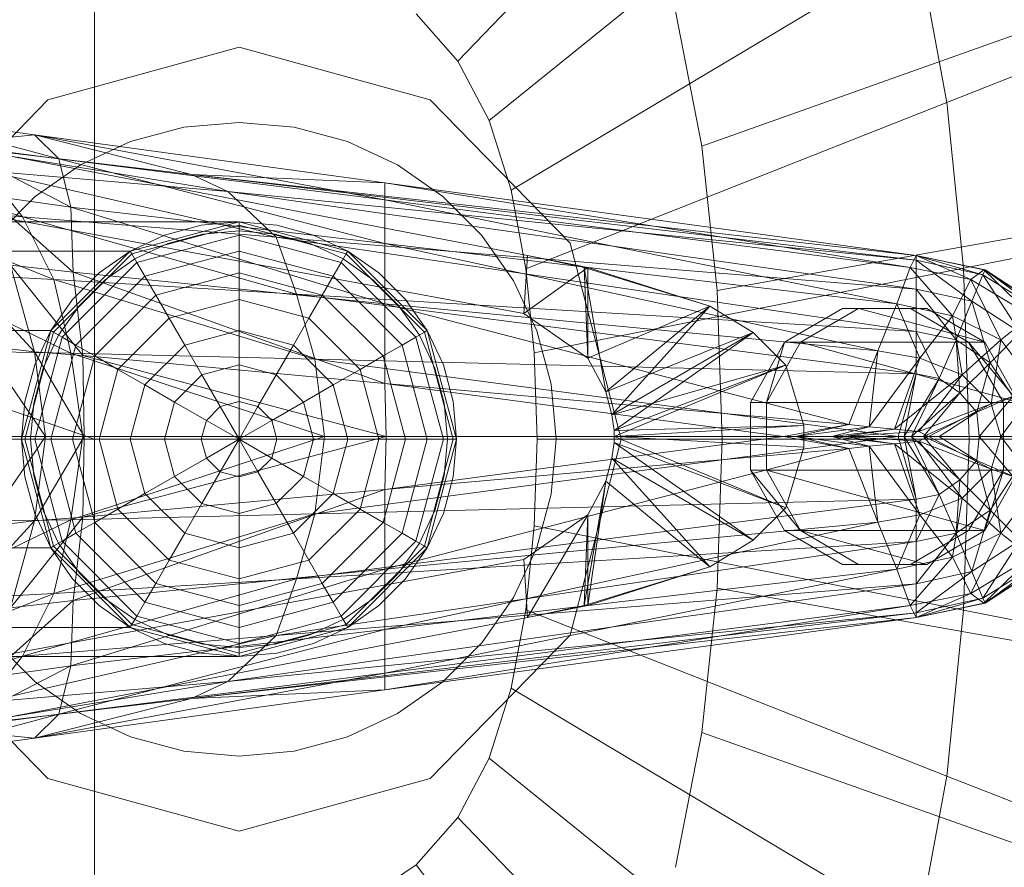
# Model space of a CAD drawing. Header units: metres. Extents: x 391.1 to 427.5, y 12.7 to 28.4.
# Tile 36 of 57: x 404.5649 to 404.6464, y 26.505 to 26.5752. Entities that reach past the tile are written whole.
import ezdxf

# ---------------------------------------------------------------- set-up
doc = ezdxf.new("R2010")
doc.units = ezdxf.units.M
doc.layers.add('02_MOBILIARIO', color=7, linetype='Continuous', lineweight=18)
doc.layers.add('A-DETL-____-MBND', color=7, linetype='Continuous', lineweight=18)

# ---------------------------------------------------------------- blocks, each defined once
blk = doc.blocks.new('Family - Rentamans P1-154566-04_CLI_AIGUA_P1')
at = {"layer": 'A-DETL-____-MBND', "color": 253, "true_color": 0xaaaaaa}
for p, q in [((0.162182, 0.24466), (0.132816, 0.214085)), ((0.167313, 0.23496), (0.135413, 0.209176)), ((0.102728, 0.223949), (0.102728, 0.182758)), ((0.170917, 0.223503), (0.137237, 0.203378)), ((0.170917, 0.223503), (0.173303, 0.210661)), ((0.203725, 0.222691), (0.173303, 0.210661)), ((0, 0.218497), (0.102728, 0.182758)), ((0.129366, 0.218009), (0.132816, 0.214085)), ((0.150843, 0.218224), (0.153017, 0.207046)), ((0.153017, 0.207046), (0.182451, 0.217515)), ((0.098881, 0.210876), (0.114701, 0.215226)), ((0.114701, 0.215226), (0.098881, 0.210876)), ((0.114701, 0.215226), (0.130522, 0.210876)), ((0.130522, 0.210876), (0.114701, 0.215226)), ((0.132816, 0.214085), (0.135413, 0.209176)), ((0.087299, 0.198992), (0.098881, 0.210876)), ((0.098881, 0.210876), (0.087299, 0.198992)), ((0.130522, 0.210876), (0.142104, 0.198992)), ((0.142104, 0.198992), (0.130522, 0.210876)), ((0.173303, 0.210661), (0.138444, 0.196879)), ((0.173303, 0.210661), (0.174683, 0.196925)), ((0.086771, 0.209486), (0.097771, 0.207986)), ((0.099771, 0.205986), (0.086771, 0.209486)), ((0.110143, 0.208609), (0.114701, 0.209008)), ((0.110143, 0.208609), (0.114701, 0.209008)), ((0.114701, 0.209008), (0.11926, 0.208609)), ((0.114701, 0.209008), (0.11926, 0.208609)), ((0.135413, 0.209176), (0.137237, 0.203378)), ((0.086572, 0.207986), (0.138572, 0.197986)), ((0.086572, 0.207986), (0.138572, 0.197986)), ((0.097771, 0.207986), (0.089771, 0.207186)), ((0.097771, 0.207986), (0.110771, 0.204686)), ((0.099771, 0.205986), (0.097771, 0.207986)), ((0.097771, 0.207986), (0.126771, 0.203986)), ((0.126771, 0.202587), (0.097771, 0.207986)), ((0.105723, 0.207425), (0.110143, 0.208609)), ((0.105723, 0.207425), (0.110143, 0.208609)), ((0.11926, 0.208609), (0.12368, 0.207425)), ((0.11926, 0.208609), (0.12368, 0.207425)), ((0.089771, 0.207186), (0.113771, 0.203287)), ((0.089771, 0.207186), (0.110771, 0.204686)), ((0.090771, 0.207186), (0.099771, 0.205986)), ((0.100771, 0.201986), (0.090771, 0.207186)), ((0.101576, 0.205491), (0.105723, 0.207425)), ((0.101576, 0.205491), (0.105723, 0.207425)), ((0.12368, 0.207425), (0.127826, 0.205491)), ((0.12368, 0.207425), (0.127826, 0.205491)), ((0.153017, 0.207046), (0.154275, 0.195088)), ((0.079771, 0.206486), (0.096771, 0.201186)), ((0.097828, 0.202867), (0.101576, 0.205491)), ((0.097828, 0.202867), (0.101576, 0.205491)), ((0.100771, 0.201986), (0.099771, 0.205986)), ((0.099771, 0.205986), (0.126771, 0.202587)), ((0.126771, 0.198986), (0.099771, 0.205986)), ((0.127826, 0.205491), (0.131575, 0.202867)), ((0.127826, 0.205491), (0.131575, 0.202867)), ((0.093771, 0.204986), (0.096771, 0.201186)), ((0.093771, 0.204986), (0.117771, 0.199486)), ((0.113771, 0.203287), (0.093771, 0.204986)), ((0.110771, 0.204686), (0.113771, 0.203287)), ((0.110771, 0.204686), (0.170771, 0.197587)), ((0.126771, 0.203986), (0.110771, 0.204686)), ((0.110771, 0.204686), (0.170771, 0.197986)), ((0.170771, 0.197986), (0.110771, 0.204686)), ((0.126771, 0.203986), (0.170771, 0.197986)), ((0.126771, 0.202587), (0.126771, 0.203986)), ((0.126771, 0.203986), (0.170271, 0.196986)), ((0.138271, 0.193186), (0.082271, 0.203486)), ((0.138271, 0.193186), (0.082271, 0.203486)), ((0.093771, 0.202986), (0.100771, 0.201986)), ((0.100972, 0.196587), (0.093771, 0.202986)), ((0.113771, 0.203287), (0.117771, 0.199486)), ((0.113771, 0.203287), (0.170771, 0.195186)), ((0.170771, 0.197587), (0.113771, 0.203287)), ((0.137237, 0.203378), (0.138444, 0.196879)), ((0.205701, 0.203031), (0.174683, 0.196926)), ((0.083771, 0.202287), (0.099372, 0.195986)), ((0.083771, 0.202287), (0.096771, 0.201186)), ((0.094593, 0.199631), (0.097828, 0.202867)), ((0.094593, 0.199631), (0.097828, 0.202867)), ((0.126771, 0.198986), (0.126771, 0.202587)), ((0.126771, 0.202587), (0.170271, 0.196986)), ((0.169172, 0.193986), (0.126771, 0.202587)), ((0.131575, 0.202867), (0.13481, 0.199631)), ((0.131575, 0.202867), (0.13481, 0.199631)), ((0.100972, 0.196587), (0.100771, 0.201986)), ((0.100771, 0.201986), (0.126771, 0.198986)), ((0.126771, 0.193986), (0.100771, 0.201986)), ((0.114701, 0.200758), (0.02, 0.200758)), ((0.096771, 0.201186), (0.099372, 0.195986)), ((0.096771, 0.201186), (0.119472, 0.194787)), ((0.096771, 0.201186), (0.117771, 0.199486)), ((0.105701, 0.198347), (0.114701, 0.200758)), ((0.105701, 0.198347), (0.114701, 0.200758)), ((0.114701, 0.200758), (0.105701, 0.198347)), ((0.105701, 0.198347), (0.114701, 0.200758)), ((0.114701, 0.200758), (0.111576, 0.200485)), ((0.111576, 0.200485), (0.114701, 0.200758)), ((0.117827, 0.200485), (0.114701, 0.200758)), ((0.114701, 0.200758), (0.117827, 0.200485)), ((0.114701, 0.200758), (0.114701, 0.200485)), ((0.114701, 0.200758), (0.123701, 0.198347)), ((0.114701, 0.200758), (0.123701, 0.198347)), ((0.114701, 0.200485), (0.105838, 0.19811)), ((0.111576, 0.200485), (0.108545, 0.199673)), ((0.108545, 0.199673), (0.111576, 0.200485)), ((0.108802, 0.198968), (0.111706, 0.199746)), ((0.108802, 0.198968), (0.111706, 0.199746)), ((0.111706, 0.199746), (0.114701, 0.200008)), ((0.111706, 0.199746), (0.114701, 0.200008)), ((0.114701, 0.200485), (0.114701, 0.199673)), ((0.123565, 0.19811), (0.114701, 0.200485)), ((0.114701, 0.200008), (0.117697, 0.199746)), ((0.114701, 0.200008), (0.117697, 0.199746)), ((0.117697, 0.199746), (0.120601, 0.198968)), ((0.117697, 0.199746), (0.120601, 0.198968)), ((0.120858, 0.199673), (0.117827, 0.200485)), ((0.117827, 0.200485), (0.120858, 0.199673)), ((0.184252, 0.200404), (0.154275, 0.195088)), ((0.108545, 0.199673), (0.105701, 0.198347)), ((0.105701, 0.198347), (0.108545, 0.199673)), ((0.106076, 0.197697), (0.108802, 0.198968)), ((0.106076, 0.197697), (0.108802, 0.198968)), ((0.114701, 0.199673), (0.106244, 0.197406)), ((0.114701, 0.199673), (0.114701, 0.198347)), ((0.123159, 0.197406), (0.114701, 0.199673)), ((0.117771, 0.199486), (0.119472, 0.194787)), ((0.117771, 0.199486), (0.170771, 0.191686)), ((0.117771, 0.199486), (0.170771, 0.195186)), ((0.120601, 0.198968), (0.123326, 0.197697)), ((0.120601, 0.198968), (0.123326, 0.197697)), ((0.123701, 0.198347), (0.120858, 0.199673)), ((0.120858, 0.199673), (0.123701, 0.198347)), ((0.126771, 0.193986), (0.126771, 0.198986)), ((0.126771, 0.198986), (0.169172, 0.193986)), ((0.167572, 0.190087), (0.126771, 0.198986)), ((0.13481, 0.199631), (0.137435, 0.195883)), ((0.13481, 0.199631), (0.137435, 0.195883)), ((0.142104, 0.198992), (0.146343, 0.182758)), ((0.146343, 0.182758), (0.142104, 0.198992)), ((0.02, 0.198347), (0.105701, 0.198347)), ((0.105701, 0.198347), (0.02, 0.198347)), ((0.099113, 0.191758), (0.105701, 0.198347)), ((0.105701, 0.198347), (0.099113, 0.191758)), ((0.099113, 0.191758), (0.105701, 0.198347)), ((0.099113, 0.191758), (0.105701, 0.198347)), ((0.105838, 0.19811), (0.09935, 0.191621)), ((0.105701, 0.198347), (0.103131, 0.196547)), ((0.103131, 0.196547), (0.105701, 0.198347)), ((0.105701, 0.198347), (0.105838, 0.19811)), ((0.105838, 0.19811), (0.106244, 0.197406)), ((0.114701, 0.198347), (0.106907, 0.196258)), ((0.114701, 0.198347), (0.114701, 0.196547)), ((0.122496, 0.196258), (0.114701, 0.198347)), ((0.123565, 0.19811), (0.123159, 0.197406)), ((0.123701, 0.198347), (0.123565, 0.19811)), ((0.130053, 0.191621), (0.123565, 0.19811)), ((0.126272, 0.196547), (0.123701, 0.198347)), ((0.123701, 0.198347), (0.126272, 0.196547)), ((0.123701, 0.198347), (0.13029, 0.191758)), ((0.123701, 0.198347), (0.13029, 0.191758)), ((0.090771, 0.197587), (0.097771, 0.189986)), ((0.106244, 0.197406), (0.100053, 0.191215)), ((0.103613, 0.195972), (0.106076, 0.197697)), ((0.103613, 0.195972), (0.106076, 0.197697)), ((0.106244, 0.197406), (0.106907, 0.196258)), ((0.123159, 0.197406), (0.122496, 0.196258)), ((0.12935, 0.191215), (0.123159, 0.197406)), ((0.123326, 0.197697), (0.12579, 0.195972)), ((0.123326, 0.197697), (0.12579, 0.195972)), ((0.138572, 0.197986), (0.138271, 0.193186)), ((0.143271, 0.196986), (0.138572, 0.197986)), ((0.138572, 0.197986), (0.143572, 0.196986)), ((0.143271, 0.196986), (0.138572, 0.197986)), ((0.170271, 0.196986), (0.170771, 0.197986)), ((0.170771, 0.197986), (0.170771, 0.197587)), ((0.170771, 0.197986), (0.176271, 0.196386)), ((0.170771, 0.197986), (0.176372, 0.196787)), ((0.176372, 0.196787), (0.170771, 0.197986)), ((0.170771, 0.197986), (0.176472, 0.196787)), ((0.175271, 0.195986), (0.170771, 0.197986)), ((0.170771, 0.197587), (0.170771, 0.195186)), ((0.170771, 0.197587), (0.175372, 0.194186)), ((0.176271, 0.196386), (0.170771, 0.197587)), ((0.099372, 0.195986), (0.086771, 0.196686)), ((0.086771, 0.196686), (0.100771, 0.189886)), ((0.095771, 0.197186), (0.100972, 0.196587)), ((0.097771, 0.189986), (0.095771, 0.197186)), ((0.095771, 0.197186), (0.101771, 0.189686)), ((0.103131, 0.196547), (0.100913, 0.194328)), ((0.100913, 0.194328), (0.103131, 0.196547)), ((0.101771, 0.189686), (0.100972, 0.196587)), ((0.100972, 0.196587), (0.126771, 0.193986)), ((0.126771, 0.187386), (0.100972, 0.196587)), ((0.114701, 0.196547), (0.107807, 0.1947)), ((0.114701, 0.196547), (0.114701, 0.194328)), ((0.121596, 0.1947), (0.114701, 0.196547)), ((0.12849, 0.194328), (0.126272, 0.196547)), ((0.126272, 0.196547), (0.12849, 0.194328)), ((0.143572, 0.196986), (0.138271, 0.193186)), ((0.138444, 0.196879), (0.139142, 0.189927)), ((0.174683, 0.196924), (0.139142, 0.189927)), ((0.143271, 0.196986), (0.143572, 0.196986)), ((0.153672, 0.193787), (0.143271, 0.196986)), ((0.145072, 0.186686), (0.143271, 0.196986)), ((0.143572, 0.189486), (0.143271, 0.196986)), ((0.153672, 0.193787), (0.143572, 0.196986)), ((0.143572, 0.196986), (0.153672, 0.193787)), ((0.143572, 0.196986), (0.143572, 0.189486)), ((0.169172, 0.193986), (0.170271, 0.196986)), ((0.170271, 0.196986), (0.175271, 0.195986)), ((0.170271, 0.196986), (0.173771, 0.192986)), ((0.174683, 0.196924), (0.175138, 0.182758)), ((0.175271, 0.195986), (0.176372, 0.196787)), ((0.176472, 0.196787), (0.176271, 0.196386)), ((0.176372, 0.196787), (0.176472, 0.196787)), ((0.176372, 0.196787), (0.181372, 0.193587)), ((0.180271, 0.192986), (0.176372, 0.196787)), ((0.176472, 0.196787), (0.181072, 0.193386)), ((0.181372, 0.193587), (0.176472, 0.196787)), ((0.176472, 0.196787), (0.181372, 0.193587)), ((0.099372, 0.195986), (0.100771, 0.189886)), ((0.119472, 0.194787), (0.099372, 0.195986)), ((0.099372, 0.195986), (0.120972, 0.189386)), ((0.106907, 0.196258), (0.101201, 0.190552)), ((0.101487, 0.193846), (0.103613, 0.195972)), ((0.101487, 0.193846), (0.103613, 0.195972)), ((0.106907, 0.196258), (0.107807, 0.1947)), ((0.122496, 0.196258), (0.121596, 0.1947)), ((0.128201, 0.190552), (0.122496, 0.196258)), ((0.12579, 0.195972), (0.127916, 0.193846)), ((0.12579, 0.195972), (0.127916, 0.193846)), ((0.137435, 0.195883), (0.139368, 0.191736)), ((0.137435, 0.195883), (0.139368, 0.191736)), ((0.173771, 0.192986), (0.175271, 0.195986)), ((0.175271, 0.195986), (0.180271, 0.192986)), ((0.177771, 0.190986), (0.175271, 0.195986)), ((0.176271, 0.196386), (0.175372, 0.194186)), ((0.176271, 0.196386), (0.179372, 0.191587)), ((0.181072, 0.193386), (0.176271, 0.196386)), ((0.154275, 0.195088), (0.15469, 0.182758)), ((0.170771, 0.195186), (0.170771, 0.191686)), ((0.170771, 0.195186), (0.174072, 0.190986)), ((0.170771, 0.195186), (0.175372, 0.194186)), ((0.100913, 0.194328), (0.099113, 0.191758)), ((0.099113, 0.191758), (0.100913, 0.194328)), ((0.107807, 0.1947), (0.10276, 0.189653)), ((0.107807, 0.1947), (0.108916, 0.192778)), ((0.114701, 0.194328), (0.108916, 0.192778)), ((0.114701, 0.194328), (0.114701, 0.191758)), ((0.120487, 0.192778), (0.114701, 0.194328)), ((0.119472, 0.194787), (0.120972, 0.189386)), ((0.170771, 0.191686), (0.119472, 0.194787)), ((0.119472, 0.194787), (0.170771, 0.188186)), ((0.121596, 0.1947), (0.120487, 0.192778)), ((0.126643, 0.189653), (0.121596, 0.1947)), ((0.13029, 0.191758), (0.12849, 0.194328)), ((0.12849, 0.194328), (0.13029, 0.191758)), ((0.175372, 0.194186), (0.174072, 0.190986)), ((0.175372, 0.194186), (0.176872, 0.189087)), ((0.175372, 0.194186), (0.179372, 0.191587)), ((0.099763, 0.191383), (0.101487, 0.193846)), ((0.099763, 0.191383), (0.101487, 0.193846)), ((0.126771, 0.187386), (0.126771, 0.193986)), ((0.126771, 0.193986), (0.167572, 0.190087)), ((0.165172, 0.183986), (0.126771, 0.193986)), ((0.127916, 0.193846), (0.12964, 0.191383)), ((0.127916, 0.193846), (0.12964, 0.191383)), ((0.138271, 0.193186), (0.143572, 0.189486)), ((0.138271, 0.193186), (0.143572, 0.189486)), ((0.153672, 0.193787), (0.143572, 0.189486)), ((0.153672, 0.193787), (0.145072, 0.186686)), ((0.145072, 0.186686), (0.153672, 0.193787)), ((0.145572, 0.184787), (0.153672, 0.193787)), ((0.153672, 0.193787), (0.157271, 0.191587)), ((0.157271, 0.191587), (0.153672, 0.193787)), ((0.164649, 0.193587), (0.159855, 0.190787)), ((0.161193, 0.190787), (0.165987, 0.193587)), ((0.165987, 0.193587), (0.164649, 0.193587)), ((0.17028, 0.193587), (0.164649, 0.193587)), ((0.176443, 0.190787), (0.165987, 0.193587)), ((0.165987, 0.193587), (0.171634, 0.193587)), ((0.167572, 0.190087), (0.169172, 0.193986)), ((0.169172, 0.193986), (0.173771, 0.192986)), ((0.171072, 0.189486), (0.169172, 0.193986)), ((0.171634, 0.193587), (0.17028, 0.193587)), ((0.175089, 0.190787), (0.17028, 0.193587)), ((0.176443, 0.190787), (0.171634, 0.193587)), ((0.108916, 0.192778), (0.104681, 0.188543)), ((0.108916, 0.192778), (0.110201, 0.190552)), ((0.120487, 0.192778), (0.119201, 0.190552)), ((0.124722, 0.188543), (0.120487, 0.192778)), ((0.171072, 0.189486), (0.173771, 0.192986)), ((0.173771, 0.192986), (0.177771, 0.190986)), ((0.173771, 0.192986), (0.174572, 0.188087)), ((0.177771, 0.190986), (0.180271, 0.192986)), ((0.099113, 0.191758), (0.02, 0.191758)), ((0.099113, 0.191758), (0.02, 0.191758)), ((0.096701, 0.182758), (0.099113, 0.191758)), ((0.099113, 0.191758), (0.096701, 0.182758)), ((0.096701, 0.182758), (0.099113, 0.191758)), ((0.096701, 0.182758), (0.099113, 0.191758)), ((0.09935, 0.191621), (0.096975, 0.182758)), ((0.099113, 0.191758), (0.097787, 0.188914)), ((0.097787, 0.188914), (0.099113, 0.191758)), ((0.099113, 0.191758), (0.09935, 0.191621)), ((0.09935, 0.191621), (0.100053, 0.191215)), ((0.114701, 0.191758), (0.110201, 0.190552)), ((0.114701, 0.191758), (0.114701, 0.188914)), ((0.119201, 0.190552), (0.114701, 0.191758)), ((0.130053, 0.191621), (0.12935, 0.191215)), ((0.13029, 0.191758), (0.130053, 0.191621)), ((0.132428, 0.182758), (0.130053, 0.191621)), ((0.131616, 0.188914), (0.13029, 0.191758)), ((0.13029, 0.191758), (0.131616, 0.188914)), ((0.13029, 0.191758), (0.132701, 0.182758)), ((0.13029, 0.191758), (0.132701, 0.182758)), ((0.139368, 0.191736), (0.140553, 0.187316)), ((0.139368, 0.191736), (0.140553, 0.187316)), ((0.157271, 0.191587), (0.145072, 0.186686)), ((0.157271, 0.191587), (0.145572, 0.184787)), ((0.145572, 0.184787), (0.157271, 0.191587)), ((0.145771, 0.183486), (0.157271, 0.191587)), ((0.157271, 0.191587), (0.159972, 0.188886)), ((0.159972, 0.188886), (0.157271, 0.191587)), ((0.170771, 0.191686), (0.170771, 0.188186)), ((0.174072, 0.190986), (0.170771, 0.191686)), ((0.170771, 0.191686), (0.172672, 0.187787)), ((0.179372, 0.191587), (0.176872, 0.189087)), ((0.100053, 0.191215), (0.097787, 0.182758)), ((0.098492, 0.188658), (0.099763, 0.191383)), ((0.098492, 0.188658), (0.099763, 0.191383)), ((0.100053, 0.191215), (0.101201, 0.190552)), ((0.12935, 0.191215), (0.128201, 0.190552)), ((0.131616, 0.182758), (0.12935, 0.191215)), ((0.12964, 0.191383), (0.130911, 0.188658)), ((0.12964, 0.191383), (0.130911, 0.188658)), ((0.159855, 0.190787), (0.157048, 0.185787)), ((0.159855, 0.190787), (0.158371, 0.185787)), ((0.158371, 0.185787), (0.161193, 0.190787)), ((0.159855, 0.190787), (0.161193, 0.190787)), ((0.161193, 0.190787), (0.176443, 0.190787)), ((0.179251, 0.185787), (0.161193, 0.190787)), ((0.174072, 0.190986), (0.172672, 0.187787)), ((0.176872, 0.189087), (0.174072, 0.190986)), ((0.174072, 0.190986), (0.174372, 0.186587)), ((0.174572, 0.188087), (0.177771, 0.190986)), ((0.176443, 0.190787), (0.175089, 0.190787)), ((0.179251, 0.185787), (0.175089, 0.190787)), ((0.177996, 0.185787), (0.175089, 0.190787)), ((0.179251, 0.185787), (0.176443, 0.190787)), ((0.176972, 0.185686), (0.177771, 0.190986)), ((0.177771, 0.190986), (0.180771, 0.186986)), ((0.100771, 0.189886), (0.088472, 0.190087)), ((0.093572, 0.190486), (0.097771, 0.189986)), ((0.093572, 0.190486), (0.098672, 0.182986)), ((0.097771, 0.189986), (0.101771, 0.189686)), ((0.098672, 0.182986), (0.097771, 0.189986)), ((0.097771, 0.189986), (0.101872, 0.182986)), ((0.101201, 0.190552), (0.099113, 0.182758)), ((0.101201, 0.190552), (0.10276, 0.189653)), ((0.110201, 0.190552), (0.106907, 0.187258)), ((0.110201, 0.190552), (0.111623, 0.18809)), ((0.119201, 0.190552), (0.11778, 0.18809)), ((0.122496, 0.187258), (0.119201, 0.190552)), ((0.128201, 0.190552), (0.126643, 0.189653)), ((0.13029, 0.182758), (0.128201, 0.190552)), ((0.139142, 0.189927), (0.139373, 0.182758)), ((0.165172, 0.183986), (0.167572, 0.190087)), ((0.166872, 0.183787), (0.167572, 0.190087)), ((0.167572, 0.190087), (0.171072, 0.189486)), ((0.100771, 0.189886), (0.101771, 0.182986)), ((0.120972, 0.189386), (0.100771, 0.189886)), ((0.100771, 0.189886), (0.121771, 0.182986)), ((0.10276, 0.189653), (0.100913, 0.182758)), ((0.101771, 0.189686), (0.126771, 0.187386)), ((0.101872, 0.182986), (0.101771, 0.189686)), ((0.101771, 0.189686), (0.126872, 0.182986)), ((0.10276, 0.189653), (0.104681, 0.188543)), ((0.120972, 0.189386), (0.121771, 0.182986)), ((0.170771, 0.188186), (0.120972, 0.189386)), ((0.120972, 0.189386), (0.169271, 0.182986)), ((0.126643, 0.189653), (0.124722, 0.188543)), ((0.12849, 0.182758), (0.126643, 0.189653)), ((0.143572, 0.189486), (0.145072, 0.186686)), ((0.143572, 0.189486), (0.145072, 0.186686)), ((0.166872, 0.183787), (0.171072, 0.189486)), ((0.168972, 0.183587), (0.171072, 0.189486)), ((0.171072, 0.189486), (0.174572, 0.188087)), ((0.097787, 0.188914), (0.096975, 0.185884)), ((0.096975, 0.185884), (0.097787, 0.188914)), ((0.097714, 0.185754), (0.098492, 0.188658)), ((0.097714, 0.185754), (0.098492, 0.188658)), ((0.104681, 0.188543), (0.103131, 0.182758)), ((0.104681, 0.188543), (0.106907, 0.187258)), ((0.114701, 0.188914), (0.111623, 0.18809)), ((0.114701, 0.188914), (0.114701, 0.185884)), ((0.11778, 0.18809), (0.114701, 0.188914)), ((0.124722, 0.188543), (0.122496, 0.187258)), ((0.126272, 0.182758), (0.124722, 0.188543)), ((0.130911, 0.188658), (0.131689, 0.185754)), ((0.130911, 0.188658), (0.131689, 0.185754)), ((0.132428, 0.185884), (0.131616, 0.188914)), ((0.131616, 0.188914), (0.132428, 0.185884)), ((0.159972, 0.188886), (0.145572, 0.184787)), ((0.159972, 0.188886), (0.145771, 0.183486)), ((0.145771, 0.182986), (0.159972, 0.188886)), ((0.145771, 0.183486), (0.159972, 0.188886)), ((0.159972, 0.188886), (0.161472, 0.183886)), ((0.161472, 0.183886), (0.159972, 0.188886)), ((0.176872, 0.189087), (0.174372, 0.186587)), ((0.176872, 0.189087), (0.175771, 0.184986)), ((0.178771, 0.186287), (0.176872, 0.189087)), ((0.111623, 0.18809), (0.10937, 0.185836)), ((0.111623, 0.18809), (0.113139, 0.185465)), ((0.11778, 0.18809), (0.116264, 0.185465)), ((0.120033, 0.185836), (0.11778, 0.18809)), ((0.168972, 0.183587), (0.174572, 0.188087)), ((0.170771, 0.188186), (0.169271, 0.182986)), ((0.170771, 0.188186), (0.169771, 0.182986)), ((0.172672, 0.187787), (0.169771, 0.182986)), ((0.172672, 0.187787), (0.170372, 0.182986)), ((0.172672, 0.187787), (0.170771, 0.188186)), ((0.174572, 0.188087), (0.170972, 0.183386)), ((0.174372, 0.186587), (0.172672, 0.187787)), ((0.174572, 0.188087), (0.176972, 0.185686)), ((0.106907, 0.187258), (0.105701, 0.182758)), ((0.106907, 0.187258), (0.10937, 0.185836)), ((0.122496, 0.187258), (0.120033, 0.185836)), ((0.123701, 0.182758), (0.122496, 0.187258)), ((0.126872, 0.182986), (0.126771, 0.187386)), ((0.126771, 0.187386), (0.165172, 0.183986)), ((0.159771, 0.182986), (0.126771, 0.187386)), ((0.140553, 0.187316), (0.140951, 0.182758)), ((0.140553, 0.187316), (0.140951, 0.182758)), ((0.145072, 0.186686), (0.145572, 0.184787)), ((0.145072, 0.186686), (0.145572, 0.184787)), ((0.176972, 0.185686), (0.180771, 0.186986)), ((0.177771, 0.182986), (0.180771, 0.186986)), ((0.096975, 0.185884), (0.096701, 0.182758)), ((0.096701, 0.182758), (0.096975, 0.185884)), ((0.114701, 0.185884), (0.113139, 0.185465)), ((0.114701, 0.185884), (0.114701, 0.182758)), ((0.116264, 0.185465), (0.114701, 0.185884)), ((0.132701, 0.182758), (0.132428, 0.185884)), ((0.132428, 0.185884), (0.132701, 0.182758)), ((0.174372, 0.186587), (0.170372, 0.182986)), ((0.174372, 0.186587), (0.171372, 0.182986)), ((0.175771, 0.184986), (0.174372, 0.186587)), ((0.178771, 0.186287), (0.175771, 0.184986)), ((0.178771, 0.186287), (0.175972, 0.182986)), ((0.097451, 0.182758), (0.097714, 0.185754)), ((0.097451, 0.182758), (0.097714, 0.185754)), ((0.10937, 0.185836), (0.108545, 0.182758)), ((0.10937, 0.185836), (0.111995, 0.184321)), ((0.113139, 0.185465), (0.111995, 0.184321)), ((0.113139, 0.185465), (0.114701, 0.182758)), ((0.116264, 0.185465), (0.114701, 0.182758)), ((0.117408, 0.184321), (0.116264, 0.185465)), ((0.120033, 0.185836), (0.117408, 0.184321)), ((0.120858, 0.182758), (0.120033, 0.185836)), ((0.131689, 0.185754), (0.131951, 0.182758)), ((0.131689, 0.185754), (0.131951, 0.182758)), ((0.157048, 0.185787), (0.158371, 0.185787)), ((0.157048, 0.185787), (0.157048, 0.180186)), ((0.158371, 0.185787), (0.179251, 0.185787)), ((0.158371, 0.180186), (0.158371, 0.185787)), ((0.170972, 0.183386), (0.176972, 0.185686)), ((0.171771, 0.182986), (0.176972, 0.185686)), ((0.176972, 0.185686), (0.177771, 0.182986)), ((0.177996, 0.180186), (0.177996, 0.185787)), ((0.177996, 0.185787), (0.179251, 0.185787)), ((0.111995, 0.184321), (0.111576, 0.182758)), ((0.111995, 0.184321), (0.114701, 0.182758)), ((0.117408, 0.184321), (0.114701, 0.182758)), ((0.117827, 0.182758), (0.117408, 0.184321)), ((0.145572, 0.184787), (0.145771, 0.183486)), ((0.145572, 0.184787), (0.145771, 0.183486)), ((0.175771, 0.184986), (0.171372, 0.182986)), ((0.175771, 0.184986), (0.172672, 0.182986)), ((0.175972, 0.182986), (0.175771, 0.184986)), ((0.161472, 0.183886), (0.145771, 0.183486)), ((0.145771, 0.182986), (0.161472, 0.183886)), ((0.145771, 0.183486), (0.145771, 0.182986)), ((0.145771, 0.183486), (0.145771, 0.182986)), ((0.159771, 0.182986), (0.165172, 0.183986)), ((0.160771, 0.182986), (0.165172, 0.183986)), ((0.160771, 0.182986), (0.166872, 0.183787)), ((0.161472, 0.182087), (0.161472, 0.183886)), ((0.161472, 0.183886), (0.161472, 0.182087)), ((0.163771, 0.182986), (0.166872, 0.183787)), ((0.163771, 0.182986), (0.168972, 0.183587)), ((0.164771, 0.182986), (0.168972, 0.183587)), ((0.165172, 0.183986), (0.166872, 0.183787)), ((0.166872, 0.183787), (0.168972, 0.183587)), ((0.168972, 0.183587), (0.170972, 0.183386)), ((0.102728, 0.182758), (0, 0.182758)), ((0.096701, 0.182758), (0.02, 0.182758)), ((0.096701, 0.182758), (0.02, 0.182758)), ((0.101771, 0.182986), (0.089372, 0.182986)), ((0.093572, 0.175486), (0.098672, 0.182986)), ((0.095172, 0.182986), (0.098672, 0.182986)), ((0.096701, 0.182758), (0.096975, 0.179632)), ((0.096975, 0.179632), (0.096701, 0.182758)), ((0.096975, 0.182758), (0.096701, 0.182758)), ((0.099113, 0.173758), (0.096701, 0.182758)), ((0.099113, 0.173758), (0.096701, 0.182758)), ((0.096701, 0.182758), (0.099113, 0.173758)), ((0.099113, 0.173758), (0.096701, 0.182758)), ((0.097787, 0.182758), (0.096975, 0.182758)), ((0.096975, 0.182758), (0.09935, 0.173895)), ((0.097714, 0.179763), (0.097451, 0.182758)), ((0.097714, 0.179763), (0.097451, 0.182758)), ((0.098672, 0.182986), (0.097771, 0.175986)), ((0.097771, 0.175986), (0.101872, 0.182986)), ((0.099113, 0.182758), (0.097787, 0.182758)), ((0.097787, 0.182758), (0.100053, 0.174301)), ((0.098672, 0.182986), (0.101872, 0.182986)), ((0.100913, 0.182758), (0.099113, 0.182758)), ((0.099113, 0.182758), (0.101201, 0.174964)), ((0.101771, 0.182986), (0.100771, 0.176087)), ((0.121771, 0.182986), (0.100771, 0.176087)), ((0.103131, 0.182758), (0.100913, 0.182758)), ((0.100913, 0.182758), (0.10276, 0.175864)), ((0.121771, 0.182986), (0.101771, 0.182986)), ((0.101872, 0.182986), (0.101771, 0.176287)), ((0.101771, 0.176287), (0.126872, 0.182986)), ((0.101872, 0.182986), (0.126872, 0.182986)), ((0.102728, 0.182758), (0.102728, 0.141568)), ((0.105701, 0.182758), (0.103131, 0.182758)), ((0.103131, 0.182758), (0.104681, 0.176973)), ((0.108545, 0.182758), (0.105701, 0.182758)), ((0.105701, 0.182758), (0.106907, 0.178258)), ((0.111576, 0.182758), (0.108545, 0.182758)), ((0.108545, 0.182758), (0.10937, 0.17968)), ((0.114701, 0.182758), (0.111576, 0.182758)), ((0.111576, 0.182758), (0.111995, 0.181195)), ((0.111995, 0.181195), (0.114701, 0.182758)), ((0.113139, 0.180051), (0.114701, 0.182758)), ((0.117827, 0.182758), (0.114701, 0.182758)), ((0.117408, 0.181195), (0.114701, 0.182758)), ((0.116264, 0.180051), (0.114701, 0.182758)), ((0.114701, 0.179632), (0.114701, 0.182758)), ((0.117408, 0.181195), (0.117827, 0.182758)), ((0.120858, 0.182758), (0.117827, 0.182758)), ((0.120033, 0.17968), (0.120858, 0.182758)), ((0.123701, 0.182758), (0.120858, 0.182758)), ((0.121771, 0.182986), (0.120972, 0.176587)), ((0.169271, 0.182986), (0.120972, 0.176587)), ((0.169271, 0.182986), (0.121771, 0.182986)), ((0.122496, 0.178258), (0.123701, 0.182758)), ((0.126272, 0.182758), (0.123701, 0.182758)), ((0.124722, 0.176973), (0.126272, 0.182758)), ((0.12849, 0.182758), (0.126272, 0.182758)), ((0.126643, 0.175864), (0.12849, 0.182758)), ((0.126872, 0.182986), (0.126771, 0.178587)), ((0.126771, 0.178587), (0.159771, 0.182986)), ((0.126872, 0.182986), (0.159771, 0.182986)), ((0.128201, 0.174964), (0.13029, 0.182758)), ((0.13029, 0.182758), (0.12849, 0.182758)), ((0.12935, 0.174301), (0.131616, 0.182758)), ((0.130053, 0.173895), (0.132428, 0.182758)), ((0.131616, 0.182758), (0.13029, 0.182758)), ((0.132701, 0.182758), (0.13029, 0.173758)), ((0.132701, 0.182758), (0.13029, 0.173758)), ((0.132428, 0.182758), (0.131616, 0.182758)), ((0.131951, 0.182758), (0.131689, 0.179763)), ((0.131951, 0.182758), (0.131689, 0.179763)), ((0.132428, 0.179632), (0.132701, 0.182758)), ((0.132701, 0.182758), (0.132428, 0.179632)), ((0.132701, 0.182758), (0.132428, 0.182758)), ((0.139373, 0.182758), (0.139142, 0.175589)), ((0.175138, 0.182758), (0.139373, 0.182758)), ((0.140951, 0.182758), (0.140553, 0.1782)), ((0.140951, 0.182758), (0.140553, 0.1782)), ((0.146343, 0.182758), (0.142104, 0.166524)), ((0.142104, 0.166524), (0.146343, 0.182758)), ((0.145771, 0.182986), (0.161472, 0.182087)), ((0.161472, 0.182087), (0.145771, 0.182986)), ((0.145771, 0.182486), (0.145771, 0.182986)), ((0.145771, 0.182986), (0.145771, 0.182486)), ((0.145771, 0.182986), (0.159972, 0.177087)), ((0.159972, 0.177087), (0.145771, 0.182986)), ((0.15469, 0.182758), (0.154275, 0.170428)), ((0.184846, 0.182758), (0.15469, 0.182758)), ((0.159771, 0.182986), (0.160771, 0.182986)), ((0.165172, 0.181986), (0.159771, 0.182986)), ((0.165172, 0.181986), (0.160771, 0.182986)), ((0.160771, 0.182986), (0.163771, 0.182986)), ((0.166872, 0.182186), (0.160771, 0.182986)), ((0.166872, 0.182186), (0.163771, 0.182986)), ((0.163771, 0.182986), (0.164771, 0.182986)), ((0.168972, 0.182386), (0.163771, 0.182986)), ((0.164771, 0.182986), (0.170972, 0.183386)), ((0.168972, 0.182386), (0.164771, 0.182986)), ((0.164771, 0.182986), (0.171771, 0.182986)), ((0.170972, 0.182587), (0.164771, 0.182986)), ((0.169771, 0.182986), (0.169271, 0.182986)), ((0.169271, 0.182986), (0.170771, 0.177787)), ((0.169771, 0.182986), (0.170771, 0.177787)), ((0.170372, 0.182986), (0.169771, 0.182986)), ((0.169771, 0.182986), (0.172672, 0.178186)), ((0.170372, 0.182986), (0.172672, 0.178186)), ((0.171372, 0.182986), (0.170372, 0.182986)), ((0.170372, 0.182986), (0.174372, 0.179386)), ((0.170972, 0.183386), (0.171771, 0.182986)), ((0.170972, 0.182587), (0.171771, 0.182986)), ((0.171372, 0.182986), (0.174372, 0.179386)), ((0.172672, 0.182986), (0.171372, 0.182986)), ((0.171372, 0.182986), (0.175771, 0.180986)), ((0.171771, 0.182986), (0.177771, 0.182986)), ((0.171771, 0.182986), (0.176972, 0.180287)), ((0.175972, 0.182986), (0.172672, 0.182986)), ((0.172672, 0.182986), (0.175771, 0.180986)), ((0.175138, 0.182758), (0.174683, 0.168592)), ((0.206353, 0.182758), (0.175138, 0.182758)), ((0.175972, 0.182986), (0.175771, 0.180986)), ((0.179472, 0.182986), (0.175972, 0.182986)), ((0.178771, 0.179686), (0.175972, 0.182986)), ((0.176972, 0.180287), (0.177771, 0.182986)), ((0.177771, 0.182986), (0.181771, 0.182986)), ((0.177771, 0.182986), (0.180771, 0.178986)), ((0.126771, 0.178587), (0.165172, 0.181986)), ((0.126771, 0.171986), (0.165172, 0.181986)), ((0.145572, 0.181186), (0.145771, 0.182486)), ((0.145771, 0.182486), (0.145572, 0.181186)), ((0.159972, 0.177087), (0.145771, 0.182486)), ((0.145771, 0.182486), (0.159972, 0.177087)), ((0.145771, 0.182486), (0.157271, 0.174386)), ((0.157271, 0.174386), (0.145771, 0.182486)), ((0.159972, 0.177087), (0.161472, 0.182087)), ((0.161472, 0.182087), (0.159972, 0.177087)), ((0.165172, 0.181986), (0.166872, 0.182186)), ((0.167572, 0.175886), (0.165172, 0.181986)), ((0.166872, 0.182186), (0.168972, 0.182386)), ((0.167572, 0.175886), (0.166872, 0.182186)), ((0.171072, 0.176486), (0.166872, 0.182186)), ((0.168972, 0.182386), (0.170972, 0.182587)), ((0.171072, 0.176486), (0.168972, 0.182386)), ((0.174572, 0.177886), (0.168972, 0.182386)), ((0.170972, 0.182587), (0.176972, 0.180287)), ((0.174572, 0.177886), (0.170972, 0.182587)), ((0.10937, 0.17968), (0.111995, 0.181195)), ((0.111995, 0.181195), (0.113139, 0.180051)), ((0.116264, 0.180051), (0.117408, 0.181195)), ((0.120033, 0.17968), (0.117408, 0.181195)), ((0.145072, 0.179287), (0.145572, 0.181186)), ((0.145572, 0.181186), (0.145072, 0.179287)), ((0.157271, 0.174386), (0.145572, 0.181186)), ((0.145572, 0.181186), (0.157271, 0.174386)), ((0.145572, 0.181186), (0.153672, 0.172186)), ((0.153672, 0.172186), (0.145572, 0.181186)), ((0.175771, 0.180986), (0.174372, 0.179386)), ((0.175771, 0.180986), (0.176872, 0.176886)), ((0.175771, 0.180986), (0.178771, 0.179686)), ((0.157048, 0.180186), (0.158371, 0.180186)), ((0.157048, 0.180186), (0.161193, 0.175186)), ((0.157048, 0.180186), (0.159855, 0.175186)), ((0.158371, 0.180186), (0.179251, 0.180186)), ((0.161193, 0.175186), (0.158371, 0.180186)), ((0.158371, 0.180186), (0.176443, 0.175186)), ((0.174572, 0.177886), (0.176972, 0.180287)), ((0.175089, 0.175186), (0.177996, 0.180186)), ((0.176443, 0.175186), (0.179251, 0.180186)), ((0.176443, 0.175186), (0.177996, 0.180186)), ((0.176972, 0.180287), (0.180771, 0.178986)), ((0.176972, 0.180287), (0.177771, 0.174986)), ((0.179251, 0.180186), (0.177996, 0.180186)), ((0.096975, 0.179632), (0.097787, 0.176602)), ((0.097787, 0.176602), (0.096975, 0.179632)), ((0.098492, 0.176858), (0.097714, 0.179763)), ((0.098492, 0.176858), (0.097714, 0.179763)), ((0.106907, 0.178258), (0.10937, 0.17968)), ((0.10937, 0.17968), (0.111623, 0.177427)), ((0.111623, 0.177427), (0.113139, 0.180051)), ((0.113139, 0.180051), (0.114701, 0.179632)), ((0.114701, 0.179632), (0.116264, 0.180051)), ((0.114701, 0.176602), (0.114701, 0.179632)), ((0.11778, 0.177427), (0.116264, 0.180051)), ((0.11778, 0.177427), (0.120033, 0.17968)), ((0.122496, 0.178258), (0.120033, 0.17968)), ((0.131689, 0.179763), (0.130911, 0.176858)), ((0.131689, 0.179763), (0.130911, 0.176858)), ((0.131616, 0.176602), (0.132428, 0.179632)), ((0.132428, 0.179632), (0.131616, 0.176602)), ((0.174372, 0.179386), (0.172672, 0.178186)), ((0.174372, 0.179386), (0.174072, 0.174986)), ((0.174372, 0.179386), (0.176872, 0.176886)), ((0.178771, 0.179686), (0.176872, 0.176886)), ((0.100972, 0.169386), (0.126771, 0.178587)), ((0.101771, 0.176287), (0.126771, 0.178587)), ((0.126771, 0.178587), (0.126771, 0.171986)), ((0.143271, 0.168986), (0.145072, 0.179287)), ((0.143572, 0.176486), (0.145072, 0.179287)), ((0.145072, 0.179287), (0.143572, 0.176486)), ((0.145072, 0.179287), (0.143572, 0.168986)), ((0.153672, 0.172186), (0.145072, 0.179287)), ((0.145072, 0.179287), (0.153672, 0.172186)), ((0.177771, 0.174986), (0.180771, 0.178986)), ((0.104681, 0.176973), (0.106907, 0.178258)), ((0.106907, 0.178258), (0.110201, 0.174964)), ((0.119201, 0.174964), (0.122496, 0.178258)), ((0.170771, 0.177787), (0.119472, 0.171186)), ((0.170771, 0.177787), (0.120972, 0.176587)), ((0.124722, 0.176973), (0.122496, 0.178258)), ((0.140553, 0.1782), (0.139368, 0.17378)), ((0.140553, 0.1782), (0.139368, 0.17378)), ((0.172672, 0.178186), (0.170771, 0.177787)), ((0.172672, 0.178186), (0.170771, 0.174287)), ((0.170771, 0.177787), (0.170771, 0.174287)), ((0.174572, 0.177886), (0.171072, 0.176486)), ((0.172672, 0.178186), (0.174072, 0.174986)), ((0.174572, 0.177886), (0.173771, 0.172986)), ((0.177771, 0.174986), (0.174572, 0.177886)), ((0.10276, 0.175864), (0.104681, 0.176973)), ((0.104681, 0.176973), (0.108916, 0.172738)), ((0.110201, 0.174964), (0.111623, 0.177427)), ((0.111623, 0.177427), (0.114701, 0.176602)), ((0.114701, 0.176602), (0.11778, 0.177427)), ((0.119201, 0.174964), (0.11778, 0.177427)), ((0.120487, 0.172738), (0.124722, 0.176973)), ((0.126643, 0.175864), (0.124722, 0.176973)), ((0.157271, 0.174386), (0.159972, 0.177087)), ((0.159972, 0.177087), (0.157271, 0.174386)), ((0.176872, 0.176886), (0.174072, 0.174986)), ((0.176872, 0.176886), (0.175372, 0.171787)), ((0.176872, 0.176886), (0.179372, 0.174386)), ((0.100771, 0.176087), (0.086771, 0.169287)), ((0.100771, 0.176087), (0.088472, 0.175886)), ((0.095771, 0.168787), (0.101771, 0.176287)), ((0.097771, 0.175986), (0.101771, 0.176287)), ((0.097787, 0.176602), (0.099113, 0.173758)), ((0.099113, 0.173758), (0.097787, 0.176602)), ((0.099763, 0.174133), (0.098492, 0.176858)), ((0.099763, 0.174133), (0.098492, 0.176858)), ((0.120972, 0.176587), (0.099372, 0.169986)), ((0.100771, 0.176087), (0.099372, 0.169986)), ((0.120972, 0.176587), (0.100771, 0.176087)), ((0.101771, 0.176287), (0.100972, 0.169386)), ((0.114701, 0.173758), (0.114701, 0.176602)), ((0.120972, 0.176587), (0.119472, 0.171186)), ((0.130911, 0.176858), (0.12964, 0.174133)), ((0.130911, 0.176858), (0.12964, 0.174133)), ((0.13029, 0.173758), (0.131616, 0.176602)), ((0.131616, 0.176602), (0.13029, 0.173758)), ((0.138271, 0.172787), (0.143572, 0.176486)), ((0.143572, 0.176486), (0.138271, 0.172787)), ((0.138572, 0.167986), (0.143572, 0.176486)), ((0.143271, 0.168986), (0.143572, 0.176486)), ((0.143572, 0.176486), (0.143572, 0.168986)), ((0.167572, 0.175886), (0.171072, 0.176486)), ((0.171072, 0.176486), (0.169172, 0.171986)), ((0.173771, 0.172986), (0.171072, 0.176486)), ((0.090771, 0.168386), (0.097771, 0.175986)), ((0.093572, 0.175486), (0.097771, 0.175986)), ((0.097771, 0.175986), (0.095771, 0.168787)), ((0.101201, 0.174964), (0.10276, 0.175864)), ((0.10276, 0.175864), (0.107807, 0.170817)), ((0.121596, 0.170817), (0.126643, 0.175864)), ((0.128201, 0.174964), (0.126643, 0.175864)), ((0.126771, 0.171986), (0.167572, 0.175886)), ((0.126771, 0.166986), (0.167572, 0.175886)), ((0.139142, 0.175589), (0.138444, 0.168636)), ((0.174683, 0.168592), (0.139142, 0.175589)), ((0.169172, 0.171986), (0.167572, 0.175886)), ((0.100053, 0.174301), (0.101201, 0.174964)), ((0.101201, 0.174964), (0.106907, 0.169258)), ((0.108916, 0.172738), (0.110201, 0.174964)), ((0.110201, 0.174964), (0.114701, 0.173758)), ((0.114701, 0.173758), (0.119201, 0.174964)), ((0.120487, 0.172738), (0.119201, 0.174964)), ((0.122496, 0.169258), (0.128201, 0.174964)), ((0.12935, 0.174301), (0.128201, 0.174964)), ((0.159855, 0.175186), (0.161193, 0.175186)), ((0.159855, 0.175186), (0.164649, 0.172386)), ((0.161193, 0.175186), (0.176443, 0.175186)), ((0.165987, 0.172386), (0.161193, 0.175186)), ((0.161193, 0.175186), (0.171634, 0.172386)), ((0.17028, 0.172386), (0.175089, 0.175186)), ((0.174072, 0.174986), (0.170771, 0.174287)), ((0.174072, 0.174986), (0.170771, 0.170787)), ((0.171634, 0.172386), (0.176443, 0.175186)), ((0.177771, 0.174986), (0.173771, 0.172986)), ((0.174072, 0.174986), (0.175372, 0.171787)), ((0.176443, 0.175186), (0.175089, 0.175186)), ((0.175271, 0.169986), (0.177771, 0.174986)), ((0.180271, 0.172986), (0.177771, 0.174986)), ((0.099113, 0.173758), (0.02, 0.173758)), ((0.099113, 0.173758), (0.02, 0.173758)), ((0.099113, 0.173758), (0.09935, 0.173895)), ((0.099113, 0.173758), (0.100913, 0.171188)), ((0.100913, 0.171188), (0.099113, 0.173758)), ((0.105701, 0.16717), (0.099113, 0.173758)), ((0.105701, 0.16717), (0.099113, 0.173758)), ((0.099113, 0.173758), (0.105701, 0.16717)), ((0.105701, 0.16717), (0.099113, 0.173758)), ((0.09935, 0.173895), (0.100053, 0.174301)), ((0.09935, 0.173895), (0.105838, 0.167406)), ((0.101487, 0.17167), (0.099763, 0.174133)), ((0.101487, 0.17167), (0.099763, 0.174133)), ((0.100053, 0.174301), (0.106244, 0.16811)), ((0.114701, 0.171188), (0.114701, 0.173758)), ((0.170771, 0.174287), (0.117771, 0.166486)), ((0.170771, 0.174287), (0.119472, 0.171186)), ((0.123159, 0.16811), (0.12935, 0.174301)), ((0.123565, 0.167406), (0.130053, 0.173895)), ((0.13029, 0.173758), (0.123701, 0.16717)), ((0.13029, 0.173758), (0.123701, 0.16717)), ((0.12964, 0.174133), (0.127916, 0.17167)), ((0.12964, 0.174133), (0.127916, 0.17167)), ((0.12849, 0.171188), (0.13029, 0.173758)), ((0.13029, 0.173758), (0.12849, 0.171188)), ((0.130053, 0.173895), (0.12935, 0.174301)), ((0.13029, 0.173758), (0.130053, 0.173895)), ((0.139368, 0.17378), (0.137435, 0.169633)), ((0.139368, 0.17378), (0.137435, 0.169633)), ((0.153672, 0.172186), (0.157271, 0.174386)), ((0.157271, 0.174386), (0.153672, 0.172186)), ((0.170771, 0.174287), (0.170771, 0.170787)), ((0.179372, 0.174386), (0.175372, 0.171787)), ((0.179372, 0.174386), (0.176271, 0.169587)), ((0.173771, 0.172986), (0.169172, 0.171986)), ((0.173771, 0.172986), (0.170271, 0.168986)), ((0.175271, 0.169986), (0.173771, 0.172986)), ((0.180271, 0.172986), (0.175271, 0.169986)), ((0.180271, 0.172986), (0.176372, 0.169186)), ((0.082271, 0.162486), (0.138271, 0.172787)), ((0.082271, 0.162486), (0.138271, 0.172787)), ((0.107807, 0.170817), (0.108916, 0.172738)), ((0.108916, 0.172738), (0.114701, 0.171188)), ((0.114701, 0.171188), (0.120487, 0.172738)), ((0.121596, 0.170817), (0.120487, 0.172738)), ((0.138271, 0.172787), (0.138572, 0.167986)), ((0.143271, 0.168986), (0.153672, 0.172186)), ((0.153672, 0.172186), (0.143572, 0.168986)), ((0.143572, 0.168986), (0.153672, 0.172186)), ((0.164649, 0.172386), (0.165987, 0.172386)), ((0.164649, 0.172386), (0.17028, 0.172386)), ((0.171634, 0.172386), (0.165987, 0.172386)), ((0.17028, 0.172386), (0.171634, 0.172386)), ((0.181072, 0.172587), (0.176271, 0.169587)), ((0.181372, 0.172386), (0.176372, 0.169186)), ((0.181072, 0.172587), (0.176472, 0.169186)), ((0.181372, 0.172386), (0.176472, 0.169186)), ((0.176472, 0.169186), (0.181372, 0.172386)), ((0.119472, 0.171186), (0.096771, 0.164787)), ((0.119472, 0.171186), (0.099372, 0.169986)), ((0.126771, 0.171986), (0.100771, 0.163986)), ((0.100913, 0.171188), (0.103131, 0.168969)), ((0.103131, 0.168969), (0.100913, 0.171188)), ((0.100972, 0.169386), (0.126771, 0.171986)), ((0.103613, 0.169544), (0.101487, 0.17167)), ((0.103613, 0.169544), (0.101487, 0.17167)), ((0.114701, 0.168969), (0.114701, 0.171188)), ((0.119472, 0.171186), (0.117771, 0.166486)), ((0.127916, 0.17167), (0.12579, 0.169544)), ((0.127916, 0.17167), (0.12579, 0.169544)), ((0.126272, 0.168969), (0.12849, 0.171188)), ((0.12849, 0.171188), (0.126272, 0.168969)), ((0.169172, 0.171986), (0.126771, 0.163386)), ((0.169172, 0.171986), (0.126771, 0.166986)), ((0.126771, 0.166986), (0.126771, 0.171986)), ((0.170271, 0.168986), (0.169172, 0.171986)), ((0.175372, 0.171787), (0.170771, 0.170787)), ((0.175372, 0.171787), (0.170771, 0.168386)), ((0.175372, 0.171787), (0.176271, 0.169587)), ((0.106907, 0.169258), (0.107807, 0.170817)), ((0.107807, 0.170817), (0.114701, 0.168969)), ((0.170771, 0.170787), (0.113771, 0.162686)), ((0.114701, 0.168969), (0.121596, 0.170817)), ((0.170771, 0.170787), (0.117771, 0.166486)), ((0.122496, 0.169258), (0.121596, 0.170817)), ((0.154275, 0.170428), (0.153017, 0.15847)), ((0.184252, 0.165112), (0.154275, 0.170428)), ((0.170771, 0.170787), (0.170771, 0.168386)), ((0.099372, 0.169986), (0.083771, 0.163686)), ((0.099372, 0.169986), (0.086771, 0.169287)), ((0.099372, 0.169986), (0.096771, 0.164787)), ((0.137435, 0.169633), (0.13481, 0.165885)), ((0.137435, 0.169633), (0.13481, 0.165885)), ((0.175271, 0.169986), (0.170271, 0.168986)), ((0.170771, 0.167986), (0.175271, 0.169986)), ((0.176271, 0.169587), (0.170771, 0.168386)), ((0.176271, 0.169587), (0.170771, 0.167986)), ((0.176372, 0.169186), (0.175271, 0.169986)), ((0.176271, 0.169587), (0.176472, 0.169186)), ((0.100972, 0.169386), (0.093771, 0.162986)), ((0.095771, 0.168787), (0.100972, 0.169386)), ((0.100771, 0.163986), (0.100972, 0.169386)), ((0.103131, 0.168969), (0.105701, 0.16717)), ((0.105701, 0.16717), (0.103131, 0.168969)), ((0.106076, 0.167819), (0.103613, 0.169544)), ((0.106076, 0.167819), (0.103613, 0.169544)), ((0.106244, 0.16811), (0.106907, 0.169258)), ((0.106907, 0.169258), (0.114701, 0.16717)), ((0.114701, 0.16717), (0.122496, 0.169258)), ((0.114701, 0.16717), (0.114701, 0.168969)), ((0.123159, 0.16811), (0.122496, 0.169258)), ((0.12579, 0.169544), (0.123326, 0.167819)), ((0.12579, 0.169544), (0.123326, 0.167819)), ((0.123701, 0.16717), (0.126272, 0.168969)), ((0.126272, 0.168969), (0.123701, 0.16717)), ((0.170271, 0.168986), (0.126771, 0.161986)), ((0.170271, 0.168986), (0.126771, 0.163386)), ((0.138572, 0.167986), (0.143271, 0.168986)), ((0.143572, 0.168986), (0.138572, 0.167986)), ((0.138572, 0.167986), (0.143572, 0.168986)), ((0.143572, 0.168986), (0.143271, 0.168986)), ((0.170771, 0.167986), (0.170271, 0.168986)), ((0.176472, 0.169186), (0.170771, 0.167986)), ((0.176472, 0.169186), (0.170771, 0.167986)), ((0.176372, 0.169186), (0.170771, 0.167986)), ((0.176472, 0.169186), (0.176372, 0.169186)), ((0.138572, 0.167986), (0.086572, 0.157986)), ((0.086572, 0.157986), (0.138572, 0.167986)), ((0.105838, 0.167406), (0.106244, 0.16811)), ((0.106244, 0.16811), (0.114701, 0.165844)), ((0.170771, 0.168386), (0.110771, 0.161287)), ((0.170771, 0.167986), (0.110771, 0.161287)), ((0.170771, 0.167986), (0.110771, 0.161287)), ((0.170771, 0.168386), (0.113771, 0.162686)), ((0.114701, 0.165844), (0.123159, 0.16811)), ((0.123565, 0.167406), (0.123159, 0.16811)), ((0.170771, 0.167986), (0.126771, 0.161986)), ((0.138444, 0.168636), (0.137237, 0.162138)), ((0.173303, 0.154855), (0.138444, 0.168636)), ((0.170771, 0.168386), (0.170771, 0.167986)), ((0.174683, 0.168592), (0.173303, 0.154855)), ((0.205701, 0.162485), (0.174683, 0.168592)), ((0.105701, 0.16717), (0.02, 0.16717)), ((0.105701, 0.16717), (0.02, 0.16717)), ((0.105701, 0.16717), (0.105838, 0.167406)), ((0.105701, 0.16717), (0.108545, 0.165844)), ((0.108545, 0.165844), (0.105701, 0.16717)), ((0.114701, 0.164758), (0.105701, 0.16717)), ((0.114701, 0.164758), (0.105701, 0.16717)), ((0.114701, 0.164758), (0.105701, 0.16717)), ((0.105701, 0.16717), (0.114701, 0.164758)), ((0.105838, 0.167406), (0.114701, 0.165032)), ((0.108802, 0.166548), (0.106076, 0.167819)), ((0.108802, 0.166548), (0.106076, 0.167819)), ((0.114701, 0.165032), (0.123565, 0.167406)), ((0.123701, 0.16717), (0.114701, 0.164758)), ((0.114701, 0.165844), (0.114701, 0.16717)), ((0.123701, 0.16717), (0.114701, 0.164758)), ((0.123326, 0.167819), (0.120601, 0.166548)), ((0.123326, 0.167819), (0.120601, 0.166548)), ((0.120858, 0.165844), (0.123701, 0.16717)), ((0.123701, 0.16717), (0.120858, 0.165844)), ((0.123701, 0.16717), (0.123565, 0.167406)), ((0.087299, 0.166524), (0.098881, 0.154641)), ((0.098881, 0.154641), (0.087299, 0.166524)), ((0.117771, 0.166486), (0.093771, 0.160986)), ((0.117771, 0.166486), (0.096771, 0.164787)), ((0.126771, 0.166986), (0.099771, 0.159986)), ((0.126771, 0.166986), (0.100771, 0.163986)), ((0.111706, 0.16577), (0.108802, 0.166548)), ((0.111706, 0.16577), (0.108802, 0.166548)), ((0.117771, 0.166486), (0.113771, 0.162686)), ((0.120601, 0.166548), (0.117697, 0.16577)), ((0.120601, 0.166548), (0.117697, 0.16577)), ((0.126771, 0.163386), (0.126771, 0.166986)), ((0.142104, 0.166524), (0.130522, 0.154641)), ((0.130522, 0.154641), (0.142104, 0.166524)), ((0.097828, 0.162649), (0.094593, 0.165885)), ((0.097828, 0.162649), (0.094593, 0.165885)), ((0.108545, 0.165844), (0.111576, 0.165032)), ((0.111576, 0.165032), (0.108545, 0.165844)), ((0.114701, 0.165508), (0.111706, 0.16577)), ((0.114701, 0.165508), (0.111706, 0.16577)), ((0.114701, 0.165032), (0.114701, 0.165844)), ((0.117697, 0.16577), (0.114701, 0.165508)), ((0.117697, 0.16577), (0.114701, 0.165508)), ((0.117827, 0.165032), (0.120858, 0.165844)), ((0.120858, 0.165844), (0.117827, 0.165032)), ((0.13481, 0.165885), (0.131575, 0.162649)), ((0.13481, 0.165885), (0.131575, 0.162649)), ((0.114701, 0.164758), (0.02, 0.164758)), ((0.096771, 0.164787), (0.079771, 0.159486)), ((0.096771, 0.164787), (0.083771, 0.163686)), ((0.096771, 0.164787), (0.093771, 0.160986)), ((0.111576, 0.165032), (0.114701, 0.164758)), ((0.114701, 0.164758), (0.111576, 0.165032)), ((0.114701, 0.164758), (0.117827, 0.165032)), ((0.117827, 0.165032), (0.114701, 0.164758)), ((0.114701, 0.164758), (0.114701, 0.165032)), ((0.100771, 0.163986), (0.090771, 0.158787)), ((0.100771, 0.163986), (0.093771, 0.162986)), ((0.099771, 0.159986), (0.100771, 0.163986)), ((0.126771, 0.163386), (0.097771, 0.157986)), ((0.126771, 0.163386), (0.099771, 0.159986)), ((0.126771, 0.161986), (0.126771, 0.163386)), ((0.113771, 0.162686), (0.089771, 0.158787)), ((0.113771, 0.162686), (0.093771, 0.160986)), ((0.101576, 0.160025), (0.097828, 0.162649)), ((0.101576, 0.160025), (0.097828, 0.162649)), ((0.113771, 0.162686), (0.110771, 0.161287)), ((0.131575, 0.162649), (0.127826, 0.160025)), ((0.131575, 0.162649), (0.127826, 0.160025)), ((0.126771, 0.161986), (0.097771, 0.157986)), ((0.110771, 0.161287), (0.126771, 0.161986)), ((0.137237, 0.162138), (0.135413, 0.15634)), ((0.170917, 0.142013), (0.137237, 0.162138)), ((0.110771, 0.161287), (0.089771, 0.158787)), ((0.110771, 0.161287), (0.097771, 0.157986)), ((0.099771, 0.159986), (0.086771, 0.156486)), ((0.099771, 0.159986), (0.090771, 0.158787)), ((0.097771, 0.157986), (0.099771, 0.159986)), ((0.105723, 0.158091), (0.101576, 0.160025)), ((0.105723, 0.158091), (0.101576, 0.160025)), ((0.127826, 0.160025), (0.12368, 0.158091)), ((0.127826, 0.160025), (0.12368, 0.158091)), ((0.097771, 0.157986), (0.089771, 0.158787)), ((0.153017, 0.15847), (0.150843, 0.147292)), ((0.182451, 0.148001), (0.153017, 0.15847)), ((0.097771, 0.157986), (0.086771, 0.156486)), ((0.110143, 0.156907), (0.105723, 0.158091)), ((0.110143, 0.156907), (0.105723, 0.158091)), ((0.12368, 0.158091), (0.11926, 0.156907)), ((0.12368, 0.158091), (0.11926, 0.156907)), ((0.114701, 0.156508), (0.110143, 0.156907)), ((0.114701, 0.156508), (0.110143, 0.156907)), ((0.11926, 0.156907), (0.114701, 0.156508)), ((0.11926, 0.156907), (0.114701, 0.156508)), ((0.135413, 0.15634), (0.132816, 0.151431)), ((0.167313, 0.130556), (0.135413, 0.15634)), ((0.098881, 0.154641), (0.114701, 0.150291)), ((0.114701, 0.150291), (0.098881, 0.154641)), ((0.130522, 0.154641), (0.114701, 0.150291)), ((0.130522, 0.154641), (0.114701, 0.150291)), ((0.173303, 0.154855), (0.170917, 0.142013)), ((0.203725, 0.142826), (0.173303, 0.154855)), ((0.132816, 0.151431), (0.129366, 0.147507)), ((0.162182, 0.120856), (0.132816, 0.151431)), ((0.129366, 0.147507), (0.125092, 0.144636)), ((0.155365, 0.113103), (0.129366, 0.147507))]:
    blk.add_line(p, q, dxfattribs=at)
blk = doc.blocks.new('LONDR55-XX_ZZ-ARQ-CAA-M3D-Londres55_ifc-1-04_CLI_AIGUA_P1')
at = {"layer": '02_MOBILIARIO', "color": 253, "lineweight": 18, "true_color": 0xaaaaaa}
blk.add_blockref('Family - Rentamans P1-154566-04_CLI_AIGUA_P1', (404.468384, 26.357715), dxfattribs=at)

msp = doc.modelspace()

# ---------------------------------------------------------------- block references
at = {"lineweight": 5}
msp.add_blockref('LONDR55-XX_ZZ-ARQ-CAA-M3D-Londres55_ifc-1-04_CLI_AIGUA_P1', (0, 0), dxfattribs=at)

doc.saveas('drawing.dxf')
